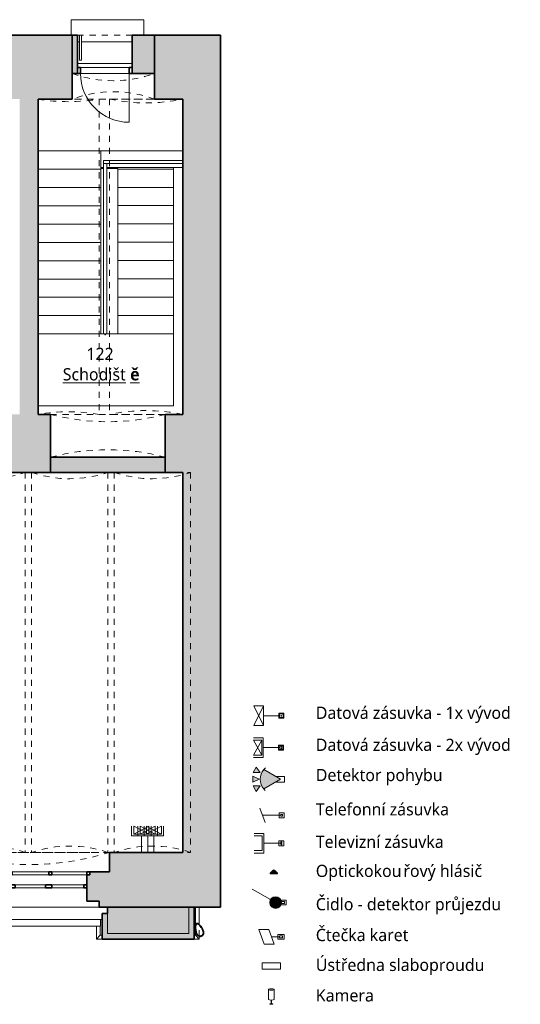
# Model space of a CAD drawing. Header units: metres. Extents: x -0.3 to 44.7, y -1.1 to 27.9.
# Tile 16 of 16: x 36.5 to 44.7, y -1.1 to 15. Entities that reach past the tile are written whole.
import ezdxf

# ---------------------------------------------------------------- set-up
doc = ezdxf.new("R2010")
doc.units = ezdxf.units.M
doc.linetypes.add('AV - Cerch_ 1 tecka 4mm', pattern=[0.006, 0.004, -0.001, 0, -0.001])
doc.linetypes.add('AV - Cerch_ 2 tecky 4mm', pattern=[0.008, 0.004, -0.0015, 0, -0.001, 0, -0.0015])
doc.layers.add('AV-MISTNOSTI', color=5, linetype='Continuous', lineweight=5, true_color=0x0000ff)
doc.layers.add('AV-TEXTY', color=5, linetype='Continuous', lineweight=13, true_color=0x0000ff)
doc.layers.add('AV-SRAFY', color=7, linetype='Continuous', lineweight=35)
doc.layers.add('AV-STAVBA', color=7, linetype='Continuous', lineweight=18)
doc.styles.add('Trebuchet MS', font='trebuc.ttf', dxfattribs={"height": 0.2})
doc.styles.add('Trebuchet MS_B', font='trebuc.ttf', dxfattribs={"height": 0.2})

# ---------------------------------------------------------------- blocks, each defined once
blk = doc.blocks.new('GM_Otvor s klenutým nadpražím - 1880x4900-957668-1NP')
at = {"layer": 'AV-STAVBA', "color": 254, "linetype": 'AV - Cerch_ 1 tecka 4mm', "lineweight": 13, "true_color": 0xcccccc}
for p, q in [((-0.94, 0.475), (0.94, 0.475)), ((0.856, -0.225), (-0.856, -0.225))]:
    blk.add_line(p, q, dxfattribs=at)
for centre, start, end in [((0, 4.097), 255.45, 284.55), ((0, -3.847), 75.45, 104.55)]:
    blk.add_arc(centre, 3.742, start, end, dxfattribs=at)
blk = doc.blocks.new('DO_1-P_Ocel_ - 800x1970_100-1063930-1NP')
at = {"layer": 'AV-STAVBA', "color": 254, "true_color": 0xcccccc}
for p, q in [((-0.4, 1.115), (-0.4, 0.315)), ((-0.4, 0.315), (0.4, 0.315)), ((-0.4, 0.215), (0.4, 0.215))]:
    blk.add_line(p, q, dxfattribs=at)
at = {"layer": 'AV-STAVBA', "color": 254, "linetype": 'AV - Cerch_ 1 tecka 4mm', "true_color": 0xcccccc}
for p, q in [((-0.45, 0.315), (0.45, 0.315)), ((-0.4, 0.315), (0.4, 0.315)), ((-0.4, 0.215), (0.4, 0.215)), ((-0.45, -0.315), (0.45, -0.315))]:
    blk.add_line(p, q, dxfattribs=at)
at = {"layer": 'AV-STAVBA', "color": 254, "lineweight": 35, "true_color": 0xcccccc}
for p, q in [((-0.4, 0.315), (-0.45, 0.315)), ((-0.45, 0.315), (-0.45, 0.215)), ((-0.45, 0.215), (-0.4, 0.215)), ((-0.4, 0.215), (-0.4, 0.315)), ((0.45, 0.315), (0.4, 0.315)), ((0.4, 0.315), (0.4, 0.215)), ((0.4, 0.215), (0.45, 0.215)), ((0.45, 0.215), (0.45, 0.315))]:
    blk.add_line(p, q, dxfattribs=at)
at = {"layer": 'AV-STAVBA', "color": 254, "true_color": 0xcccccc}
blk.add_arc((-0.4, 0.315), 0.8, 0, 90, dxfattribs=at)
blk = doc.blocks.new('GM_Void_valená klenba - GM_Void_valená klenba-1557062-1NP')
at = {"layer": 'AV-STAVBA', "color": 254, "linetype": 'AV - Cerch_ 1 tecka 4mm', "lineweight": 13, "true_color": 0xcccccc}
for p, q in [((-0.625, 3.115), (-0.625, -3.115)), ((-0.625, 3.115), (0.625, 3.115)), ((0.625, 3.115), (0.625, -3.115)), ((-0.625, -3.115), (0.625, -3.115))]:
    blk.add_line(p, q, dxfattribs=at)
for centre, start, end in [((0, 4.941), 251.105, 288.895), ((0, -4.941), 71.105, 108.895)]:
    blk.add_arc(centre, 1.93, start, end, dxfattribs=at)
blk = doc.blocks.new('GM_Void_valená klenba - GM_Void_valená klenba-1557074-1NP')
at = {"layer": 'AV-STAVBA', "color": 254, "linetype": 'AV - Cerch_ 1 tecka 4mm', "lineweight": 13, "true_color": 0xcccccc}
for p, q in [((-0.5, 2.585), (-0.5, -2.585)), ((-0.5, 2.585), (0.5, 2.585)), ((0.5, 2.585), (0.5, -2.585)), ((-0.5, -2.585), (0.5, -2.585))]:
    blk.add_line(p, q, dxfattribs=at)
for centre, start, end in [((0, 5.442), 260.0718, 279.9282), ((0, -5.442), 80.0718, 99.9282)]:
    blk.add_arc(centre, 2.9, start, end, dxfattribs=at)
blk = doc.blocks.new('GM_Void_valená klenba - GM_Void_valená klenba-1557073-1NP')
at = {"layer": 'AV-STAVBA', "color": 254, "linetype": 'AV - Cerch_ 1 tecka 4mm', "lineweight": 13, "true_color": 0xcccccc}
for p, q in [((-0.6, 2.585), (-0.6, -2.585)), ((-0.6, 2.585), (0.6, 2.585)), ((0.6, 2.585), (0.6, -2.585)), ((-0.6, -2.585), (0.6, -2.585))]:
    blk.add_line(p, q, dxfattribs=at)
for centre, start, end in [((0, 5.422), 258.0595, 281.9405), ((0, -5.422), 78.0595, 101.9405)]:
    blk.add_arc(centre, 2.9, start, end, dxfattribs=at)
blk = doc.blocks.new('Railing - BA_Kovaný sloupek 02-1410043-1NP')
at = {"layer": 'AV-STAVBA', "color": 254, "true_color": 0xcccccc}
for p, q in [((-0.005, -0.005), (-0.005, 0)), ((0.005, 0), (0.005, -0.005)), ((-0.005, -0.009), (-0.005, -0.005)), ((0.005, -0.005), (-0.005, -0.005)), ((-0.005, -0.013), (-0.005, -0.009)), ((-0.005, -0.009), (0.005, -0.009)), ((-0.005, -0.013), (0.005, -0.013)), ((0.005, -0.005), (0.005, -0.009)), ((0.005, -0.009), (0.005, -0.013))]:
    blk.add_line(p, q, dxfattribs=at)
blk = doc.blocks.new('Railing - Railing-1407376-1NP')
at = {"layer": 'AV-STAVBA', "color": 254, "true_color": 0xcccccc}
for p, q in [((37.85, 12.643), (37.85, 12.623)), ((37.85, 12.623), (37.85, 9.848)), ((37.9, 12.643), (37.9, 12.623)), ((37.9, 12.623), (37.9, 9.848)), ((37.9, 9.848), (37.85, 9.848))]:
    blk.add_line(p, q, dxfattribs=at)
blk.add_blockref('Railing - BA_Kovaný sloupek 02-1410043-1NP', (37.875, 9.848))
blk = doc.blocks.new('Railing - Railing-1409535-1NP')
at = {"layer": 'AV-STAVBA', "color": 254, "true_color": 0xcccccc}
for p, q in [((37.85, 12.643), (37.85, 12.693)), ((39.145, 12.693), (37.85, 12.693)), ((37.85, 12.643), (39.145, 12.643))]:
    blk.add_line(p, q, dxfattribs=at)
blk = doc.blocks.new('GM_Detový svod_04 - GM_Detový svod_04-1507001-1NP')
at = {"layer": 'AV-STAVBA', "color": 254, "lineweight": 35, "true_color": 0xcccccc, "flags": 128}
for points in [[(39.375, 0.182), (39.367, 0.177), (39.361, 0.169), (39.357, 0.158), (39.354, 0.143), (39.353, 0.126), (39.353, 0.107), (39.356, 0.085), (39.36, 0.062)], [(39.362, 0.063), (39.358, 0.085), (39.356, 0.105), (39.355, 0.124), (39.357, 0.14), (39.359, 0.154), (39.364, 0.164), (39.37, 0.172), (39.377, 0.177)], [(39.464, 0.1), (39.452, 0.12), (39.44, 0.138), (39.428, 0.154), (39.416, 0.166), (39.405, 0.175), (39.394, 0.181), (39.384, 0.183), (39.375, 0.182)], [(39.377, 0.177), (39.385, 0.178), (39.395, 0.176), (39.405, 0.17), (39.416, 0.162), (39.428, 0.15), (39.439, 0.135), (39.45, 0.119), (39.462, 0.1)], [(39.36, 0.062), (39.363, 0.047), (39.366, 0.031), (39.372, 0.016), (39.38, 0.002), (39.39, -0.01), (39.403, -0.02), (39.418, -0.026), (39.434, -0.027), (39.45, -0.024)], [(39.371, 0.023), (39.367, 0.036), (39.364, 0.049), (39.362, 0.063)], [(39.449, -0.022), (39.435, -0.025), (39.421, -0.024), (39.408, -0.02), (39.396, -0.012), (39.385, -0.003), (39.377, 0.009), (39.372, 0.022)], [(39.462, 0.1), (39.469, 0.086), (39.476, 0.072), (39.482, 0.057), (39.485, 0.042), (39.485, 0.026), (39.481, 0.011), (39.474, -0.003), (39.463, -0.014), (39.449, -0.022)], [(39.45, -0.024), (39.463, -0.017), (39.473, -0.007), (39.481, 0.005), (39.486, 0.019), (39.488, 0.033), (39.486, 0.047), (39.483, 0.061), (39.477, 0.075), (39.47, 0.088), (39.464, 0.1)]]:
    blk.add_lwpolyline(points, dxfattribs=at)
at = {"layer": 'AV-STAVBA', "color": 254, "true_color": 0xcccccc, "flags": 128}
for points in [[(39.369, 0.022), (39.37, 0.02), (39.371, 0.018), (39.372, 0.016), (39.372, 0.014), (39.373, 0.013), (39.373, 0.011), (39.374, 0.009), (39.374, 0.008), (39.375, 0.007), (39.375, 0.006), (39.376, 0.005), (39.376, 0.004), (39.376, 0.003), (39.377, 0.002), (39.377, 0.002), (39.377, 0.001), (39.377, 0.001), (39.377, 0.001), (39.377, 0.001)], [(39.49, 0.042), (39.49, 0.042), (39.49, 0.042), (39.49, 0.042), (39.489, 0.043), (39.489, 0.043), (39.489, 0.044), (39.489, 0.045), (39.488, 0.046), (39.488, 0.047), (39.488, 0.048), (39.487, 0.049), (39.487, 0.051), (39.486, 0.052), (39.485, 0.054), (39.485, 0.056), (39.484, 0.058), (39.483, 0.06), (39.483, 0.062), (39.482, 0.063)]]:
    blk.add_lwpolyline(points, dxfattribs=at)
at = {"layer": 'AV-STAVBA', "color": 254, "true_color": 0xcccccc}
blk.add_arc((39.433, 0.021), 0.06, 251.7246, 267.5, dxfattribs=at)
blk = doc.blocks.new('Zdobná fasáda 1NP - Zdobná fasáda 1NP-1554848-1NP')
at = {"layer": 'AV-STAVBA', "true_color": 0xcccccc}
blk.add_hatch(color=254, dxfattribs=at).paths.add_polyline_path([(39.335, -0.072), (39.335, 0.448), (39.245, 0.448), (39.245, 0.018), (37.914, 0.018), (37.914, 0.348), (37.824, 0.348), (37.824, -0.072), (39.099, -0.072)])
at = {"layer": 'AV-STAVBA', "color": 254, "lineweight": 35, "true_color": 0xcccccc}
for p, q in [((37.914, 0.348), (37.824, 0.348)), ((37.824, 0.348), (37.824, -0.072)), ((39.335, 0.448), (39.245, 0.448)), ((39.335, -0.072), (39.335, 0.448)), ((37.824, -0.072), (39.335, -0.072))]:
    blk.add_line(p, q, dxfattribs=at)
at = {"layer": 'AV-STAVBA', "color": 254, "true_color": 0xcccccc}
for p, q in [((37.914, 0.018), (37.914, 0.348)), ((39.245, 0.448), (39.245, 0.018)), ((39.354, 0.448), (39.354, 0.145)), ((39.415, 0.448), (39.415, 0.167)), ((37.801, 0.248), (35.409, 0.248)), ((37.801, 0.248), (37.801, 0.138)), ((37.801, 0.138), (35.519, 0.138)), ((37.734, -0.072), (37.734, 0.138)), ((37.794, -0.011), (37.794, 0.138)), ((39.245, 0.018), (37.914, 0.018)), ((39.354, 0.098), (39.354, -0.011)), ((39.415, 0.076), (39.415, -0.022)), ((37.794, -0.011), (37.734, -0.072)), ((37.824, -0.072), (37.734, -0.072)), ((37.824, -0.011), (37.794, -0.011)), ((39.354, -0.011), (39.335, -0.011)), ((39.415, -0.072), (39.335, -0.072)), ((39.415, -0.072), (39.354, -0.011)), ((39.415, -0.035), (39.415, -0.072))]:
    blk.add_line(p, q, dxfattribs=at)
blk = doc.blocks.new('WI_3-3_dvojité_vnější půlkruhové nadpraží - 1850x2850-1561139-1NP')
at = {"layer": 'AV-STAVBA', "color": 254, "linetype": 'AV - Cerch_ 1 tecka 4mm', "lineweight": 13, "true_color": 0xcccccc}
for p, q in [((0.975, 0.45), (-0.975, 0.45)), ((0.925, 0.45), (-0.925, 0.45)), ((-0.925, 0.45), (0.925, 0.45)), ((0.975, -0.45), (-0.975, -0.45)), ((-0.975, -0.45), (0.975, -0.45)), ((0.925, -0.45), (-0.925, -0.45))]:
    blk.add_line(p, q, dxfattribs=at)
at = {"layer": 'AV-STAVBA', "color": 254, "lineweight": 35, "true_color": 0xcccccc}
for p, q in [((-0.875, 0.13), (-0.925, 0.13)), ((-0.925, 0.13), (-0.925, 0.08)), ((-0.925, 0.08), (-0.875, 0.08)), ((-0.875, 0.08), (-0.875, 0.13)), ((-0.25, 0.13), (-0.35, 0.13)), ((-0.35, 0.13), (-0.35, 0.08)), ((-0.35, 0.08), (-0.25, 0.08)), ((-0.25, 0.08), (-0.25, 0.13)), ((0.35, 0.13), (0.25, 0.13)), ((0.25, 0.13), (0.25, 0.08)), ((0.25, 0.08), (0.35, 0.08)), ((0.35, 0.08), (0.35, 0.13)), ((0.925, 0.13), (0.875, 0.13)), ((0.875, 0.13), (0.875, 0.08)), ((0.875, 0.08), (0.925, 0.08)), ((0.925, 0.08), (0.925, 0.13)), ((-0.925, -0.13), (-0.975, -0.13)), ((-0.925, -0.08), (-0.925, -0.13)), ((-0.35, -0.13), (-0.35, -0.08)), ((-0.35, -0.08), (-0.3, -0.08)), ((-0.3, -0.13), (-0.35, -0.13)), ((-0.3, -0.08), (-0.3, -0.13)), ((0.3, -0.13), (0.3, -0.08)), ((0.3, -0.08), (0.35, -0.08)), ((0.35, -0.13), (0.3, -0.13)), ((0.35, -0.08), (0.35, -0.13)), ((0.925, -0.13), (0.925, -0.08)), ((0.975, -0.13), (0.925, -0.13))]:
    blk.add_line(p, q, dxfattribs=at)
at = {"layer": 'AV-STAVBA', "color": 254, "true_color": 0xcccccc}
for p, q in [((-0.925, 0.08), (-0.925, 0.13)), ((-0.925, 0.13), (0.925, 0.13)), ((-0.925, 0.08), (0.925, 0.08)), ((-0.875, 0.13), (-0.35, 0.13)), ((-0.875, 0.08), (-0.875, 0.13)), ((-0.35, 0.08), (-0.875, 0.08)), ((-0.25, 0.13), (0.25, 0.13)), ((0.25, 0.08), (-0.25, 0.08)), ((0.35, 0.13), (0.875, 0.13)), ((0.875, 0.08), (0.35, 0.08)), ((0.875, 0.08), (0.875, 0.13)), ((0.925, 0.08), (0.925, 0.13)), ((-0.975, -0.08), (-0.975, -0.13)), ((-0.975, -0.08), (0.975, -0.08)), ((-0.975, -0.13), (0.975, -0.13)), ((-0.35, -0.08), (-0.925, -0.08)), ((-0.925, -0.08), (-0.925, -0.13)), ((-0.925, -0.13), (-0.35, -0.13)), ((0.3, -0.08), (-0.3, -0.08)), ((-0.3, -0.13), (0.3, -0.13)), ((0.925, -0.08), (0.35, -0.08)), ((0.35, -0.13), (0.925, -0.13)), ((0.925, -0.08), (0.925, -0.13)), ((0.975, -0.08), (0.975, -0.13))]:
    blk.add_line(p, q, dxfattribs=at)
blk = doc.blocks.new('GM_Nika s klenutým nadpražím - 2650x4250-1561138-1NP')
at = {"layer": 'AV-STAVBA', "color": 254, "linetype": 'AV - Cerch_ 1 tecka 4mm', "lineweight": 13, "true_color": 0xcccccc}
for p, q in [((1.325, 0.45), (-1.325, 0.45)), ((1.325, -0.45), (-1.325, -0.45))]:
    blk.add_line(p, q, dxfattribs=at)
blk.add_arc((0, 4.739), 4.489, 252.8328, 287.1672, dxfattribs=at)
blk = doc.blocks.new('GM_Otvor s klenutým nadpražím - 1350x4400_900-1063595-1NP')
at = {"layer": 'AV-STAVBA', "color": 254, "linetype": 'AV - Cerch_ 1 tecka 4mm', "lineweight": 13, "true_color": 0xcccccc}
for p, q in [((-0.675, 0.525), (0.675, 0.525)), ((0.591, 0.105), (-0.591, 0.105))]:
    blk.add_line(p, q, dxfattribs=at)
for centre, start, end in [((0, 2.363), 249.8388, 290.1612), ((0, -1.733), 69.8388, 110.1612)]:
    blk.add_arc(centre, 1.958, start, end, dxfattribs=at)
blk = doc.blocks.new('Railing - Railing-1683276-1NP')
at = {"layer": 'AV-STAVBA', "color": 254, "true_color": 0xcccccc}
for p, q in [((37.455, 14.748), (37.485, 14.748)), ((37.455, 14.748), (37.455, 14.338)), ((37.485, 14.748), (37.485, 14.338)), ((37.485, 14.338), (37.455, 14.338))]:
    blk.add_line(p, q, dxfattribs=at)
blk = doc.blocks.new('D0089 - 1514 - OÚPSŘ_Benešova_rvt-1-1NP')
at = {"layer": 'AV-SRAFY', "lineweight": 18, "true_color": 0xcccccc}
h = blk.add_hatch(color=254, dxfattribs=at)
h.paths.add_polyline_path([(35.805, 13.698), (37.335, 13.698), (37.335, 14.748), (35.855, 14.748), (35.755, 14.648), (35.755, 14.378), (35.805, 14.378), (35.805, 13.96)])
h.paths.add_polyline_path([(33.505, 13.698), (34.405, 13.698), (34.405, 14.378), (34.455, 14.378), (34.455, 14.648), (34.355, 14.748), (33.555, 14.748), (33.455, 14.648), (33.455, 14.378), (33.505, 14.378), (33.505, 13.96)])
h.paths.add_polyline_path([(32.105, 13.698), (32.105, 14.378), (32.155, 14.378), (32.155, 14.648), (32.055, 14.748), (30.555, 14.748), (30.455, 14.648), (30.455, 14.378), (30.505, 14.378), (30.505, 13.698), (31.533, 13.698)])
h.paths.add_polyline_path([(38.685, 13.698), (39.145, 13.698), (39.145, 14.748), (38.685, 14.748), (38.685, 13.96)])
h.paths.add_polyline_path([(24.205, 13.698), (26.105, 13.698), (26.105, 14.378), (26.155, 14.378), (26.155, 14.648), (26.055, 14.748), (24.255, 14.748), (24.155, 14.648), (24.155, 14.378), (24.205, 14.378), (24.205, 13.96)])
h.paths.add_polyline_path([(29.105, 13.698), (29.105, 14.378), (29.155, 14.378), (29.155, 14.648), (29.055, 14.748), (27.555, 14.748), (27.455, 14.648), (27.455, 14.378), (27.505, 14.378), (27.505, 13.698)])
h.paths.add_polyline_path([(22.325, 13.698), (22.805, 13.698), (22.805, 14.378), (22.855, 14.378), (22.855, 14.648), (22.755, 14.748), (22.325, 14.748), (22.325, 13.848)])
h = blk.add_hatch(color=254, dxfattribs=at)
h.paths.add_polyline_path([(38.685, 14.118), (38.685, 14.748), (38.32, 14.748), (38.32, 14.118)])
h.paths.add_polyline_path([(37.335, 14.118), (37.42, 14.118), (37.42, 14.748), (37.335, 14.748)])
for points in [[(39.145, 0.448), (39.765, 0.448), (39.765, 14.748), (39.145, 14.748), (39.145, 0.963)], [(36.475, 8.528), (36.775, 8.528), (36.775, 13.698), (36.475, 13.698), (36.475, 11.072)], [(38.86, 7.578), (38.86, 7.828), (36.98, 7.828), (36.98, 7.578)]]:
    blk.add_hatch(color=254, dxfattribs=at).paths.add_polyline_path(points)
h = blk.add_hatch(color=254, dxfattribs=at)
h.paths.add_polyline_path([(34.615, 7.578), (34.615, 8.528), (30.68, 8.528), (30.68, 7.678), (30.83, 7.578), (31.533, 7.578)])
h.paths.add_polyline_path([(25.695, 7.578), (28.81, 7.578), (28.96, 7.678), (28.96, 8.528), (22.405, 8.528), (22.405, 7.578), (25.545, 7.578)])
h.paths.add_polyline_path([(35.935, 7.578), (36.98, 7.578), (36.98, 8.528), (35.935, 8.528), (35.935, 8.184)])
h.paths.add_polyline_path([(39.145, 7.578), (39.145, 8.528), (38.86, 8.528), (38.86, 7.578)])
h = blk.add_hatch(color=254, dxfattribs=at)
h.paths.add_polyline_path([(37.775, 0.448), (39.145, 0.448), (39.145, 1.348), (37.945, 1.348), (37.945, 1.028), (37.625, 1.028), (37.625, 0.978), (37.575, 0.978), (37.575, 0.548), (37.775, 0.548)])
h.paths.add_polyline_path([(34.005, 0.448), (35.525, 0.448), (35.525, 0.548), (35.725, 0.548), (35.725, 0.978), (35.675, 0.978), (35.675, 1.028), (35.295, 1.028), (35.295, 1.348), (34.005, 1.348), (34.005, 0.548)])
h = blk.add_hatch(color=254, dxfattribs=at)
h.paths.add_polyline_path([(37.914, 0.018), (39.245, 0.018), (39.245, 0.448), (37.914, 0.448), (37.914, 0.348)])
h.paths.add_polyline_path([(34.559, 0.018), (35.349, 0.018), (35.349, 0.448), (34.005, 0.448), (34.005, 0.348), (33.979, 0.348), (33.979, 0.018)])
at = {"layer": 'AV-STAVBA', "color": 254, "true_color": 0xcccccc}
for p, q in [((38.506, 14.999), (37.32, 14.999)), ((37.32, 14.999), (37.32, 14.748)), ((38.506, 14.999), (38.506, 14.748)), ((37.455, 14.639), (37.42, 14.639)), ((38.32, 14.639), (37.485, 14.639)), ((38.32, 14.279), (37.42, 14.279)), ((38.27, 14.118), (37.47, 14.118)), ((36.775, 12.848), (37.805, 12.848)), ((36.775, 12.848), (36.98, 12.848)), ((36.98, 12.848), (39.145, 12.848)), ((37.805, 12.848), (37.805, 12.578)), ((37.805, 12.548), (37.805, 12.848)), ((36.775, 12.548), (37.805, 12.548)), ((37.805, 12.578), (37.85, 12.578)), ((37.805, 12.562), (37.85, 12.562)), ((37.805, 12.248), (37.805, 12.548)), ((37.9, 12.578), (39.145, 12.578)), ((37.9, 12.562), (38.085, 12.562)), ((38.085, 12.562), (38.085, 12.551)), ((38.995, 12.551), (38.085, 12.551)), ((38.085, 12.551), (38.085, 12.251)), ((38.995, 12.551), (38.995, 12.578)), ((38.995, 12.551), (38.995, 12.251)), ((36.775, 12.248), (37.805, 12.248)), ((37.805, 11.948), (37.805, 12.248)), ((38.085, 12.251), (38.085, 11.951)), ((38.995, 12.251), (38.085, 12.251)), ((38.995, 12.251), (38.995, 11.951)), ((36.775, 11.948), (37.805, 11.948)), ((37.805, 11.648), (37.805, 11.948)), ((38.085, 11.951), (38.085, 11.651)), ((38.995, 11.951), (38.085, 11.951)), ((38.995, 11.951), (38.995, 11.651)), ((36.775, 11.648), (37.805, 11.648)), ((37.805, 11.348), (37.805, 11.648)), ((38.085, 11.651), (38.085, 11.351)), ((38.995, 11.651), (38.085, 11.651)), ((38.995, 11.651), (38.995, 11.351)), ((36.775, 11.348), (37.805, 11.348)), ((37.805, 11.048), (37.805, 11.348)), ((38.085, 11.351), (38.085, 11.051)), ((38.995, 11.351), (38.085, 11.351)), ((38.995, 11.351), (38.995, 11.051)), ((36.775, 11.048), (37.805, 11.048)), ((37.805, 10.748), (37.805, 11.048)), ((38.085, 11.051), (38.085, 10.751)), ((38.995, 11.051), (38.085, 11.051)), ((38.995, 11.051), (38.995, 10.751)), ((36.775, 10.748), (37.805, 10.748)), ((37.805, 10.448), (37.805, 10.748)), ((38.085, 10.751), (38.085, 10.451)), ((38.995, 10.751), (38.085, 10.751)), ((38.995, 10.751), (38.995, 10.451)), ((36.775, 10.448), (37.805, 10.448)), ((37.805, 10.148), (37.805, 10.448)), ((38.085, 10.451), (38.085, 10.151)), ((38.995, 10.451), (38.085, 10.451)), ((38.995, 10.451), (38.995, 10.151)), ((36.775, 10.148), (37.805, 10.148)), ((37.805, 9.848), (37.805, 10.148)), ((38.085, 10.151), (38.085, 9.851)), ((38.995, 10.151), (38.085, 10.151)), ((38.995, 10.151), (38.995, 9.851)), ((36.775, 9.848), (37.805, 9.848)), ((37.85, 9.848), (37.805, 9.848)), ((38.085, 9.848), (37.9, 9.848)), ((38.085, 9.851), (38.085, 9.848)), ((38.995, 9.851), (38.085, 9.851)), ((38.995, 8.668), (38.995, 9.851)), ((36.775, 8.668), (38.995, 8.668)), ((35.525, 0.448), (37.775, 0.448)), ((37.775, 0.448), (35.525, 0.448)), ((37.914, 0.348), (37.914, 0.018)), ((39.245, 0.018), (39.245, 0.448)), ((37.824, 0.248), (35.409, 0.248)), ((37.914, 0.018), (39.245, 0.018))]:
    blk.add_line(p, q, dxfattribs=at)
at = {"layer": 'AV-STAVBA', "color": 254, "linetype": 'AV - Cerch_ 2 tecky 4mm', "true_color": 0xcccccc}
for p, q in [((38.506, 14.999), (37.32, 14.999)), ((37.455, 14.639), (37.42, 14.639)), ((38.32, 14.639), (37.485, 14.639)), ((38.32, 14.279), (37.42, 14.279)), ((36.775, 12.548), (37.805, 12.548)), ((38.995, 12.551), (38.085, 12.551)), ((36.775, 12.248), (37.805, 12.248)), ((38.995, 12.251), (38.085, 12.251)), ((36.775, 11.948), (37.805, 11.948)), ((38.995, 11.951), (38.085, 11.951)), ((36.775, 11.648), (37.805, 11.648)), ((38.995, 11.651), (38.085, 11.651)), ((36.775, 11.348), (37.805, 11.348)), ((38.995, 11.351), (38.085, 11.351)), ((36.775, 11.048), (37.805, 11.048)), ((38.995, 11.051), (38.085, 11.051)), ((36.775, 10.748), (37.805, 10.748)), ((38.995, 10.751), (38.085, 10.751)), ((36.775, 10.448), (37.805, 10.448)), ((38.995, 10.451), (38.085, 10.451)), ((36.775, 10.148), (37.805, 10.148)), ((38.995, 10.151), (38.085, 10.151)), ((36.775, 9.848), (37.805, 9.848)), ((38.995, 9.851), (38.085, 9.851))]:
    blk.add_line(p, q, dxfattribs=at)
at = {"layer": 'AV-STAVBA', "color": 254, "lineweight": 35, "true_color": 0xcccccc}
for p, q in [((37.335, 14.748), (35.855, 14.748)), ((37.335, 13.698), (37.335, 14.748)), ((37.42, 14.748), (37.335, 14.748)), ((37.335, 14.748), (37.335, 14.118)), ((37.42, 14.118), (37.42, 14.748)), ((38.685, 14.748), (38.32, 14.748)), ((38.32, 14.748), (38.32, 14.118)), ((39.145, 14.748), (38.685, 14.748)), ((38.685, 14.748), (38.685, 13.698)), ((38.685, 14.118), (38.685, 14.748)), ((39.765, 14.748), (39.145, 14.748)), ((39.765, 0.448), (39.765, 14.748)), ((37.335, 14.118), (37.42, 14.118)), ((38.32, 14.118), (38.685, 14.118)), ((36.775, 13.698), (37.335, 13.698)), ((36.775, 8.528), (36.775, 13.698)), ((38.685, 13.698), (39.145, 13.698)), ((39.145, 13.698), (39.145, 8.528)), ((36.98, 8.528), (36.775, 8.528)), ((36.98, 7.578), (36.98, 8.528)), ((39.145, 8.528), (38.86, 8.528)), ((38.86, 8.528), (38.86, 7.578)), ((38.86, 7.828), (36.98, 7.828)), ((36.98, 7.828), (36.98, 7.578)), ((38.86, 7.578), (38.86, 7.828)), ((35.935, 7.578), (36.98, 7.578)), ((36.98, 7.578), (38.86, 7.578)), ((38.86, 7.578), (39.145, 7.578)), ((39.145, 7.578), (39.145, 1.348)), ((39.145, 1.348), (37.945, 1.348)), ((37.945, 1.348), (37.945, 1.028)), ((37.625, 0.978), (37.575, 0.978)), ((37.575, 0.978), (37.575, 0.548)), ((37.945, 1.028), (37.625, 1.028)), ((37.625, 1.028), (37.625, 0.978)), ((37.575, 0.548), (37.775, 0.548)), ((37.775, 0.548), (37.775, 0.448)), ((37.775, 0.448), (39.145, 0.448)), ((39.245, 0.448), (37.914, 0.448)), ((37.914, 0.448), (37.914, 0.348)), ((39.145, 0.448), (39.765, 0.448))]:
    blk.add_line(p, q, dxfattribs=at)
at = {"layer": 'AV-STAVBA', "color": 254, "lineweight": 18, "true_color": 0xcccccc, "rotation": 180}
for name, p in [('DO_1-P_Ocel_ - 800x1970_100-1063930-1NP', (37.87, 14.433)), ('GM_Otvor s klenutým nadpražím - 1350x4400_900-1063595-1NP', (38.01, 14.223)), ('WI_3-3_dvojité_vnější půlkruhové nadpraží - 1850x2850-1561139-1NP', (36.65, 0.898))]:
    blk.add_blockref(name, p, dxfattribs=at)
at = {"layer": 'AV-STAVBA', "color": 254, "lineweight": 18, "true_color": 0xcccccc}
for name, p in [('Railing - Railing-1683276-1NP', (0, 0)), ('GM_Void_valená klenba - GM_Void_valená klenba-1557074-1NP', (37.275, 11.113)), ('GM_Void_valená klenba - GM_Void_valená klenba-1557073-1NP', (38.545, 11.113)), ('Railing - Railing-1409535-1NP', (0, 0)), ('Railing - Railing-1407376-1NP', (0, 0)), ('GM_Otvor s klenutým nadpražím - 1880x4900-957668-1NP', (37.92, 8.053)), ('GM_Void_valená klenba - GM_Void_valená klenba-1557062-1NP', (35.94, 4.463)), ('GM_Void_valená klenba - GM_Void_valená klenba-1557062-1NP', (37.295, 4.463)), ('GM_Void_valená klenba - GM_Void_valená klenba-1557062-1NP', (38.65, 4.463)), ('GM_Nika s klenutým nadpražím - 2650x4250-1561138-1NP', (36.62, 0.898)), ('Zdobná fasáda 1NP - Zdobná fasáda 1NP-1554848-1NP', (0, 0)), ('GM_Detový svod_04 - GM_Detový svod_04-1507001-1NP', (0, 0))]:
    blk.add_blockref(name, p, dxfattribs=at)
blk = doc.blocks.new('EF_Datová zásuvka - 2 vývody-V4-1NP')
at = {"layer": 'AV-STAVBA'}
for p, q in [((1.56, 1.353), (1.64, 1.353)), ((1.56, 1.348), (1.56, 1.353)), ((1.63, 1.353), (1.57, 1.353)), ((1.57, 1.353), (1.63, 1.353)), ((1.592, 1.353), (1.582, 1.353)), ((1.582, 1.353), (1.592, 1.353)), ((1.618, 1.353), (1.608, 1.353)), ((1.608, 1.353), (1.618, 1.353)), ((1.64, 1.353), (1.64, 1.348))]:
    blk.add_line(p, q, dxfattribs=at)
blk = doc.blocks.new('Family - ___-903218-Legenda koncových prvků slaboproudu')
at = {"layer": 'AV-STAVBA', "color": 5, "true_color": 0x0000ff}
for p, q in [((0.876, 1.011), (0.885, 1.019)), ((0.996, 1.011), (0.876, 1.011)), ((0.876, 0.997), (0.876, 1.011)), ((0.996, 0.997), (0.876, 0.997)), ((0.885, 1.019), (0.886, 1.019)), ((0.886, 1.019), (0.925, 1.056)), ((0.986, 1.019), (0.886, 1.019)), ((0.98, 1.025), (0.892, 1.025)), ((0.896, 1.028), (0.976, 1.028)), ((0.974, 1.03), (0.898, 1.03)), ((0.902, 1.034), (0.97, 1.034)), ((0.968, 1.036), (0.904, 1.036)), ((0.908, 1.04), (0.964, 1.04)), ((0.962, 1.042), (0.91, 1.042)), ((0.914, 1.046), (0.958, 1.046)), ((0.955, 1.048), (0.916, 1.048)), ((0.92, 1.052), (0.952, 1.052)), ((0.925, 1.056), (0.933, 1.056)), ((0.933, 1.058), (0.935, 1.06)), ((0.933, 1.056), (0.933, 1.058)), ((0.939, 1.056), (0.933, 1.056)), ((0.935, 1.06), (0.936, 1.06)), ((0.936, 1.06), (0.937, 1.06)), ((0.937, 1.06), (0.939, 1.058)), ((0.939, 1.058), (0.939, 1.056)), ((0.939, 1.056), (0.947, 1.056)), ((0.947, 1.056), (0.986, 1.019)), ((0.986, 1.019), (0.987, 1.019)), ((0.987, 1.019), (0.996, 1.011)), ((0.996, 1.011), (0.996, 0.997))]:
    blk.add_line(p, q, dxfattribs=at)
blk = doc.blocks.new('Family - ___-903224-Legenda koncových prvků slaboproudu')
at = {"layer": 'AV-STAVBA', "color": 5, "true_color": 0x0000ff}
for p, q in [((0.745, -0.464), (1.045, -0.464)), ((0.745, -0.564), (0.745, -0.464)), ((1.045, -0.564), (1.045, -0.464)), ((1.045, -0.564), (0.745, -0.564))]:
    blk.add_line(p, q, dxfattribs=at)
blk = doc.blocks.new('Family - ___-923981-Legenda koncových prvků slaboproudu')
at = {"layer": 'AV-STAVBA', "color": 5, "true_color": 0x0000ff}
for p, q in [((0.85, -0.898), (0.85, -1.062)), ((0.94, -1.062), (0.94, -0.898)), ((0.89, -1.074), (0.89, -1.132)), ((0.9, -1.132), (0.9, -1.074)), ((0.87, -1.132), (0.92, -1.132)), ((0.87, -1.142), (0.87, -1.132)), ((0.92, -1.142), (0.87, -1.142)), ((0.92, -1.132), (0.92, -1.142))]:
    blk.add_line(p, q, dxfattribs=at)
for centre, start_param, end_param in [((0.895, -0.898), 1.570796, 4.712389), ((0.895, -0.898), 4.712389, 7.853982), ((0.895, -1.062), 3.141593, 4.712389), ((0.895, -1.062), 4.712389, 6.283185)]:
    blk.add_ellipse(centre, major_axis=(0.045, 0), ratio=0.258819, start_param=start_param, end_param=end_param, dxfattribs=at)
blk = doc.blocks.new('Family - ___-923990-Legenda koncových prvků slaboproudu')
at = {"layer": 'AV-STAVBA', "color": 5, "true_color": 0x0000ff}
for p, q in [((0.85, -0.898), (0.85, -1.062)), ((0.94, -1.062), (0.94, -0.898)), ((0.89, -1.074), (0.89, -1.132)), ((0.9, -1.132), (0.9, -1.074)), ((0.87, -1.132), (0.92, -1.132)), ((0.87, -1.142), (0.87, -1.132)), ((0.92, -1.142), (0.87, -1.142)), ((0.92, -1.132), (0.92, -1.142))]:
    blk.add_line(p, q, dxfattribs=at)
for centre, start_param, end_param in [((0.895, -0.898), 1.570796, 4.712389), ((0.895, -0.898), 4.712389, 7.853982), ((0.895, -1.062), 3.141593, 4.712389), ((0.895, -1.062), 4.712389, 6.283185)]:
    blk.add_ellipse(centre, major_axis=(0.045, 0), ratio=0.258819, start_param=start_param, end_param=end_param, dxfattribs=at)
blk = doc.blocks.new('Family - ___-903208-Legenda koncových prvků slaboproudu')
at = {"layer": 'AV-STAVBA', "color": 5, "true_color": 0x0000ff}
for p, q in [((1.019, 3.549), (1.019, 3.629)), ((1.099, 3.629), (1.019, 3.629)), ((1.089, 3.619), (1.029, 3.619)), ((1.029, 3.619), (1.029, 3.559)), ((1.029, 3.559), (1.089, 3.559)), ((1.054, 3.584), (1.054, 3.594)), ((1.054, 3.594), (1.064, 3.594)), ((1.064, 3.584), (1.054, 3.584)), ((1.064, 3.594), (1.064, 3.584)), ((1.089, 3.559), (1.089, 3.619)), ((1.099, 3.629), (1.099, 3.549)), ((1.019, 3.549), (1.099, 3.549))]:
    blk.add_line(p, q, dxfattribs=at)
at = {"layer": 'AV-TEXTY'}
for p, q in [((0.768, 3.429), (0.608, 3.749)), ((0.608, 3.429), (0.768, 3.749)), ((0.768, 3.749), (0.608, 3.749)), ((0.768, 3.589), (0.768, 3.749)), ((0.768, 3.589), (0.768, 3.429)), ((0.768, 3.589), (1.038, 3.589)), ((0.768, 3.429), (0.608, 3.429))]:
    blk.add_line(p, q, dxfattribs=at)
blk = doc.blocks.new('Family - ___-903210-Legenda koncových prvků slaboproudu')
at = {"layer": 'AV-STAVBA', "color": 5, "true_color": 0x0000ff}
for p, q in [((1.015, 3.026), (1.015, 3.106)), ((1.095, 3.106), (1.015, 3.106)), ((1.085, 3.096), (1.025, 3.096)), ((1.025, 3.096), (1.025, 3.036)), ((1.05, 3.074), (1.05, 3.084)), ((1.05, 3.084), (1.06, 3.084)), ((1.06, 3.074), (1.05, 3.074)), ((1.06, 3.084), (1.06, 3.074)), ((1.085, 3.036), (1.085, 3.096)), ((1.095, 3.106), (1.095, 3.026)), ((1.015, 3.026), (1.095, 3.026)), ((1.025, 3.036), (1.085, 3.036)), ((1.05, 3.048), (1.05, 3.058)), ((1.05, 3.058), (1.06, 3.058)), ((1.06, 3.048), (1.05, 3.048)), ((1.06, 3.058), (1.06, 3.048))]:
    blk.add_line(p, q, dxfattribs=at)
at = {"layer": 'AV-TEXTY'}
for p, q in [((0.764, 3.226), (0.604, 3.226)), ((0.604, 3.189), (0.737, 2.943)), ((0.604, 2.943), (0.737, 3.189)), ((0.737, 3.189), (0.604, 3.189)), ((0.737, 2.943), (0.737, 3.189)), ((0.764, 3.066), (0.764, 3.226)), ((0.604, 2.943), (0.737, 2.943)), ((0.764, 2.906), (0.604, 2.906)), ((0.764, 3.066), (0.764, 2.906)), ((0.764, 3.066), (1.034, 3.066))]:
    blk.add_line(p, q, dxfattribs=at)
blk = doc.blocks.new('Family - ___-903212-Legenda koncových prvků slaboproudu')
at = {"layer": 'AV-TEXTY'}
h = blk.add_hatch(color=256, dxfattribs=at)
h.paths.add_polyline_path([(0.645, 2.349), (0.712, 2.438), (0.6, 2.438)])
h.paths.add_polyline_path([(0.772, 2.388), (1.044, 2.548), (0.772, 2.708), (0.758, 2.689), (0.745, 2.67), (0.734, 2.649), (0.726, 2.628), (0.719, 2.605), (0.715, 2.583), (0.712, 2.559), (0.712, 2.536), (0.715, 2.513), (0.719, 2.49), (0.726, 2.468), (0.734, 2.446), (0.745, 2.426), (0.758, 2.406), (0.768, 2.392)])
h.paths.add_polyline_path([(0.594, 2.498), (0.694, 2.548), (0.594, 2.598), (0.594, 2.592)])
h.paths.add_polyline_path([(0.6, 2.658), (0.712, 2.658), (0.645, 2.747)])
at = {"layer": 'AV-STAVBA', "color": 5, "true_color": 0x0000ff}
for p, q in [((0.978, 2.594), (0.978, 2.587)), ((1.113, 2.594), (0.978, 2.594)), ((1.113, 2.502), (1.113, 2.594)), ((0.978, 2.508), (0.978, 2.502)), ((0.978, 2.502), (1.113, 2.502))]:
    blk.add_line(p, q, dxfattribs=at)
at = {"layer": 'AV-TEXTY'}
for p, q in [((0.645, 2.747), (0.6, 2.658)), ((0.712, 2.658), (0.645, 2.747)), ((0.694, 2.548), (0.594, 2.598)), ((0.594, 2.598), (0.594, 2.498)), ((0.6, 2.658), (0.712, 2.658)), ((1.045, 2.548), (0.772, 2.708)), ((0.594, 2.498), (0.694, 2.548)), ((0.712, 2.438), (0.6, 2.438)), ((0.6, 2.438), (0.645, 2.349)), ((0.645, 2.349), (0.712, 2.438)), ((0.772, 2.388), (1.045, 2.548))]:
    blk.add_line(p, q, dxfattribs=at)
for start, end in [(138.8509, 221.1491), (130.5373, 138.7645), (221.234, 228.8509)]:
    blk.add_arc((0.955, 2.548), 0.243, start, end, dxfattribs=at)
blk = doc.blocks.new('Family - ___-903214-Legenda koncových prvků slaboproudu')
at = {"layer": 'AV-STAVBA', "color": 5, "true_color": 0x0000ff}
for p, q in [((1.024, 1.916), (1.024, 1.996)), ((1.104, 1.996), (1.024, 1.996)), ((1.049, 1.941), (1.049, 1.971)), ((1.049, 1.971), (1.079, 1.971)), ((1.079, 1.941), (1.049, 1.941)), ((1.079, 1.971), (1.079, 1.941)), ((1.104, 1.996), (1.104, 1.916)), ((1.024, 1.916), (1.104, 1.916))]:
    blk.add_line(p, q, dxfattribs=at)
at = {"layer": 'AV-TEXTY'}
for p, q in [((0.796, 1.836), (0.709, 2.076)), ((0.753, 1.956), (1.049, 1.956))]:
    blk.add_line(p, q, dxfattribs=at)
blk = doc.blocks.new('Family - ___-903216-Legenda koncových prvků slaboproudu')
at = {"layer": 'AV-STAVBA', "color": 5, "true_color": 0x0000ff}
for p, q in [((1.02, 1.458), (1.02, 1.538)), ((1.1, 1.538), (1.02, 1.538)), ((1.02, 1.458), (1.1, 1.458)), ((1.1, 1.538), (1.1, 1.458))]:
    blk.add_line(p, q, dxfattribs=at)
for centre in [(1.06, 1.513), (1.06, 1.483)]:
    blk.add_circle(centre, 0.01, dxfattribs=at)
at = {"layer": 'AV-TEXTY'}
for p, q in [((0.775, 1.658), (0.615, 1.658)), ((0.745, 1.618), (0.615, 1.618)), ((0.745, 1.378), (0.745, 1.618)), ((0.775, 1.498), (0.775, 1.658)), ((0.775, 1.498), (1.045, 1.498)), ((0.775, 1.498), (0.775, 1.338)), ((0.615, 1.378), (0.745, 1.378)), ((0.775, 1.338), (0.615, 1.338))]:
    blk.add_line(p, q, dxfattribs=at)
blk = doc.blocks.new('Family - ___-903220-Legenda koncových prvků slaboproudu')
at = {"layer": 'AV-TEXTY'}
blk.add_hatch(color=256, dxfattribs=at).paths.add_polyline_path([(0.946, 0.434), (0.986, 0.434), (1.022, 0.45), (1.048, 0.48), (1.06, 0.517), (1.056, 0.556), (1.036, 0.591), (1.004, 0.614), (0.966, 0.622), (0.927, 0.614), (0.895, 0.591), (0.875, 0.556), (0.871, 0.517), (0.883, 0.48), (0.91, 0.45)])
h = blk.add_hatch(color=256, dxfattribs=at)
edge = h.paths.add_edge_path()
edge.add_arc((0.966, 0.527), 0.095, 0, 360)
at = {"layer": 'AV-STAVBA', "color": 5, "true_color": 0x0000ff}
for p, q in [((1.036, 0.487), (1.036, 0.567)), ((1.136, 0.567), (1.036, 0.567)), ((1.036, 0.487), (1.136, 0.487)), ((1.061, 0.542), (1.061, 0.512)), ((1.111, 0.542), (1.061, 0.542)), ((1.061, 0.512), (1.111, 0.512)), ((1.111, 0.512), (1.111, 0.542)), ((1.136, 0.567), (1.136, 0.487))]:
    blk.add_line(p, q, dxfattribs=at)
at = {"layer": 'AV-TEXTY'}
for p, q in [((0.884, 0.575), (0.584, 0.748)), ((0.875, 0.556), (0.871, 0.517)), ((0.871, 0.517), (0.883, 0.48)), ((0.895, 0.591), (0.875, 0.556)), ((0.927, 0.614), (0.895, 0.591)), ((0.966, 0.622), (0.927, 0.614)), ((1.004, 0.614), (0.966, 0.622)), ((1.036, 0.591), (1.004, 0.614)), ((1.056, 0.556), (1.036, 0.591)), ((1.048, 0.48), (1.06, 0.517)), ((1.06, 0.517), (1.056, 0.556)), ((0.883, 0.48), (0.91, 0.45)), ((0.91, 0.45), (0.946, 0.434)), ((0.946, 0.434), (0.986, 0.434)), ((0.986, 0.434), (1.022, 0.45)), ((1.022, 0.45), (1.048, 0.48))]:
    blk.add_line(p, q, dxfattribs=at)
blk.add_circle((0.966, 0.527), 0.095, dxfattribs=at)
blk = doc.blocks.new('Family - ___-903222-Legenda koncových prvků slaboproudu')
at = {"layer": 'AV-STAVBA', "color": 5, "true_color": 0x0000ff}
for p, q in [((1.004, -0.076), (1.004, 0.004)), ((1.104, 0.004), (1.004, 0.004)), ((1.104, 0.004), (1.104, -0.076)), ((1.004, -0.076), (1.104, -0.076)), ((1.029, -0.021), (1.029, -0.051)), ((1.079, -0.021), (1.029, -0.021)), ((1.029, -0.051), (1.079, -0.051)), ((1.079, -0.051), (1.079, -0.021))]:
    blk.add_line(p, q, dxfattribs=at)
at = {"layer": 'AV-TEXTY'}
for p, q in [((0.689, 0.084), (0.856, 0.084)), ((0.776, -0.156), (0.689, 0.084)), ((0.943, -0.156), (0.856, 0.084)), ((0.776, -0.156), (0.943, -0.156)), ((0.9, -0.036), (1.029, -0.036))]:
    blk.add_line(p, q, dxfattribs=at)

msp = doc.modelspace()

# ---------------------------------------------------------------- linework, layer by layer
at = {"layer": 'AV-TEXTY', "lineweight": 5}
for p, q in [((38.309, 1.618), (38.309, 1.778)), ((38.592, 1.778), (38.346, 1.645)), ((38.346, 1.778), (38.592, 1.645)), ((38.346, 1.778), (38.346, 1.645)), ((38.412, 1.618), (38.412, 1.778)), ((38.695, 1.778), (38.449, 1.645)), ((38.449, 1.778), (38.695, 1.645)), ((38.449, 1.778), (38.449, 1.645)), ((38.513, 1.618), (38.513, 1.778)), ((38.796, 1.778), (38.55, 1.645)), ((38.55, 1.778), (38.796, 1.645)), ((38.55, 1.778), (38.55, 1.645)), ((38.592, 1.645), (38.592, 1.778)), ((38.629, 1.618), (38.629, 1.778)), ((38.695, 1.645), (38.695, 1.778)), ((38.732, 1.618), (38.732, 1.778)), ((38.796, 1.645), (38.796, 1.778)), ((38.833, 1.618), (38.833, 1.778)), ((38.469, 1.618), (38.309, 1.618)), ((38.346, 1.645), (38.592, 1.645)), ((38.572, 1.618), (38.412, 1.618)), ((38.449, 1.645), (38.695, 1.645)), ((38.469, 1.618), (38.629, 1.618)), ((38.469, 1.618), (38.469, 1.348)), ((38.673, 1.618), (38.513, 1.618)), ((38.55, 1.645), (38.796, 1.645)), ((38.572, 1.618), (38.732, 1.618)), ((38.572, 1.618), (38.572, 1.348)), ((38.673, 1.618), (38.833, 1.618)), ((38.673, 1.618), (38.673, 1.348))]:
    msp.add_line(p, q, dxfattribs=at)

# ---------------------------------------------------------------- block references
at = {"lineweight": 5}
msp.add_blockref('D0089 - 1514 - OÚPSŘ_Benešova_rvt-1-1NP', (0, 0), dxfattribs=at)
at = {"layer": 'AV-STAVBA'}
for p in [(36.869, 0), (36.972, 0), (37.073, 0)]:
    msp.add_blockref('EF_Datová zásuvka - 2 vývody-V4-1NP', p, dxfattribs=at)
at = {"layer": 'AV-STAVBA', "color": 5, "true_color": 0x0000ff}
for name in ['Family - ___-903218-Legenda koncových prvků slaboproudu', 'Family - ___-903224-Legenda koncových prvků slaboproudu', 'Family - ___-923981-Legenda koncových prvků slaboproudu', 'Family - ___-923990-Legenda koncových prvků slaboproudu']:
    msp.add_blockref(name, (39.702, 0), dxfattribs=at)
at = {"layer": 'AV-TEXTY'}
for name in ['Family - ___-903208-Legenda koncových prvků slaboproudu', 'Family - ___-903210-Legenda koncových prvků slaboproudu', 'Family - ___-903212-Legenda koncových prvků slaboproudu', 'Family - ___-903214-Legenda koncových prvků slaboproudu', 'Family - ___-903216-Legenda koncových prvků slaboproudu', 'Family - ___-903220-Legenda koncových prvků slaboproudu', 'Family - ___-903222-Legenda koncových prvků slaboproudu']:
    msp.add_blockref(name, (39.702, 0), dxfattribs=at)

# ---------------------------------------------------------------- texts
at = {"layer": 'AV-MISTNOSTI', "char_height": 0.2, "attachment_point": 1, "style": 'Trebuchet MS_B'}
for s, insert, width in [('122', (37.567, 9.622), 0.60127), ('\\LSchodišt', (37.18, 9.286), 1.33882), ('\\L\\fTrebuchet MS|b1|i0|c238|p34|;\\Lě', (38.284, 9.286), 0.20042)]:
    msp.add_mtext(s, dxfattribs=dict(at, insert=insert, width=width))
at = {"layer": 'AV-TEXTY', "lineweight": 5, "char_height": 0.2, "attachment_point": 1, "style": 'Trebuchet MS', "bg_fill": 3, "box_fill_scale": 1.25, "bg_fill_color": 256, "bg_fill_true_color": 13158600, "bg_fill_transparency": 0}
for s, insert, width in [('Datová zásuvka - 1x vývod', (41.326, 3.737), 4.05654), ('Datová zásuvka - 2x vývod', (41.326, 3.212), 4.05654), ('Detektor pohybu', (41.326, 2.717), 2.57342), ('Telefonní zásuvka', (41.326, 2.155), 2.77384), ('Televizní zásuvka', (41.326, 1.622), 2.69367), ('Optickokou', (41.326, 1.145), 1.73966), ('Čtečka karet', (41.326, 0.094), 1.98017), ('Úst', (41.326, -0.396), 0.49705), ('Kamera', (41.326, -0.896), 1.17848)]:
    msp.add_mtext(s, dxfattribs=dict(at, insert=insert, width=width))

# ---------------------------------------------------------------- next in the draw order: texts
for s, insert, width in [('řový hlásič', (42.761, 1.145), 1.64346), ('ředna slaboproudu', (41.736, -0.396), 2.88607)]:
    msp.add_mtext(s, dxfattribs=dict(at, insert=insert, width=width))

# ---------------------------------------------------------------- next in the draw order: texts
at = {"layer": 'AV-TEXTY', "lineweight": 5, "insert": (41.326, 0.599), "char_height": 0.2, "width": 3.93629, "attachment_point": 1, "style": 'Trebuchet MS', "bg_fill": 3, "box_fill_scale": 1.25, "bg_fill_color": 256, "bg_fill_true_color": 13158600, "bg_fill_transparency": 0}
msp.add_mtext('Čidlo - detektor průjezdu', dxfattribs=at)

doc.saveas('drawing.dxf')
